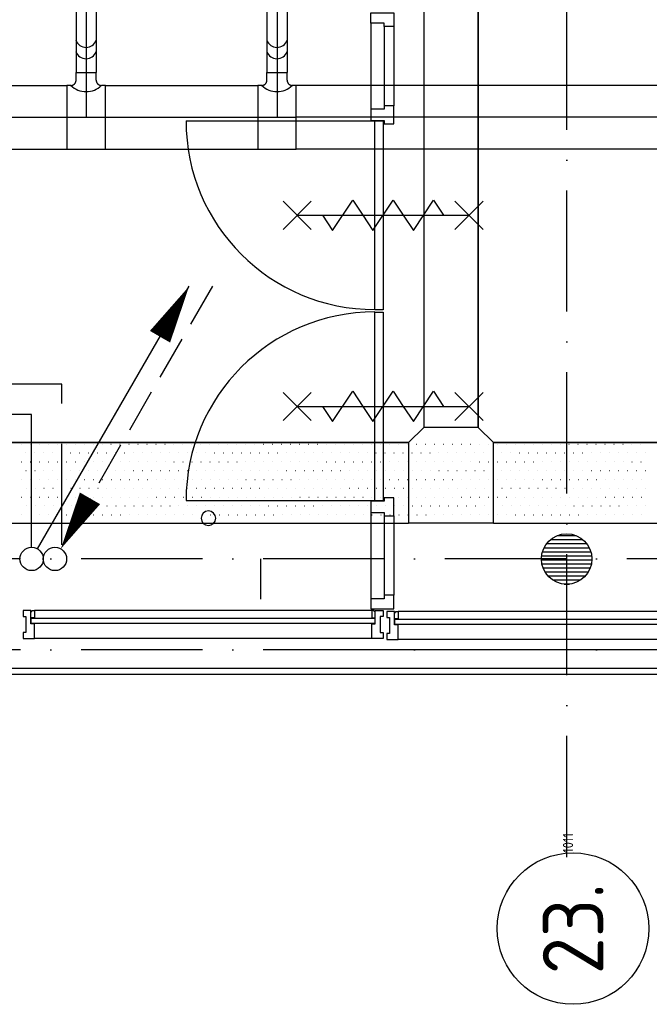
# Model space of a CAD drawing. Extents: x 25315 to 170951, y 867852 to 951952.
# Tile 93 of 119: x 113516 to 116632, y 911072 to 915947. Entities that reach past the tile are written whole.
import ezdxf
from ezdxf.enums import TextEntityAlignment as Align

# ---------------------------------------------------------------- set-up
doc = ezdxf.new("R2010")
doc.units = 0
doc.header["$LTSCALE"] = 100
for name, pattern in [('2322107', [2000, 1000, 1000]), ('2322108', [7, 5, -2]), ('CENTER2', [11.25, 7.5, -1.25, 1.25, -1.25]), ('CENTER4', [5, 3.125, -0.625, 0.625, -0.625]), ('DASHDOT', [9, 6, -1.5, 0, -1.5]), ('LURETOUR', [6, 4, -2])]:
    doc.linetypes.add(name, pattern=pattern)
doc.layers.get('0').update_dxf_attribs({"linetype": 'CONTINUOUS'})
for name, color, linetype in [('AL$7----_STRAMIEN', 1, 'DASHDOT'), ('ALN-----_BLOCKNAAM', 2, 'CONTINUOUS'), ('BOUW', 8, 'CONTINUOUS'), ('KABELGOOT', 8, 'CONTINUOUS'), ('WL531---', 4, 'CONTINUOUS'), ('WL561---_AANVOER', 4, 'CONTINUOUS'), ('WL561---_RETOUR', 4, 'CONTINUOUS'), ('WL570---', 3, 'CONTINUOUS'), ('WL570---_HARTLIJN', 7, 'CONTINUOUS'), ('WL570---_RETOUR', 3, 'CONTINUOUS')]:
    doc.layers.add(name, color=color, linetype=linetype)
doc.styles.get("Standard").update_dxf_attribs({"font": 'ISOCP'})

# ---------------------------------------------------------------- blocks, each defined once
blk = doc.blocks.new('1011')
at = {"layer": 'AL$7----_STRAMIEN', "color": 7, "linetype": 'CONTINUOUS'}
blk.add_circle((-750, 0), 750, dxfattribs=at)
at = {"layer": 'ALN-----_BLOCKNAAM', "linetype": 'CONTINUOUS'}
blk.add_text('1011', height=100, dxfattribs=at).set_placement((0, 0))
blk = doc.blocks.new('BU11467H01')
at = {"linetype": 'CONTINUOUS'}
blk.add_lwpolyline([(0, 114), (67, 114), (67, 67), (50, 67), (50, 0), (0, 0)], close=True, dxfattribs=at)
blk = doc.blocks.new('LDV1107')
at = {"color": 0, "linetype": 'CONTINUOUS'}
blk.add_line((0.25, 0.433), (6.75, 11.691), dxfattribs=at)
blk.add_lwpolyline([(6.75, 11.691, 0, 1, 0), (5.5, 9.526, 1, 1, 0)], format="xyseb", dxfattribs=at)
blk.add_circle((0, 0), 0.5, dxfattribs=at)
blk = doc.blocks.new('LDV3108')
at = {"color": 0, "linetype": 'CONTINUOUS'}
for p, q in [((6.75, 11.691), (5.813, 10.068)), ((5.438, 9.418), (4.5, 7.794)), ((4.125, 7.145), (3.188, 5.521)), ((2.813, 4.871), (1.875, 3.248)), ((1.5, 2.598), (0.563, 0.974))]:
    blk.add_line(p, q, dxfattribs=at)
blk.add_lwpolyline([(0.25, 0.433, 0, 1, 0), (1.5, 2.598, 1, 1, 0)], format="xyseb", dxfattribs=at)
blk.add_circle((0, 0), 0.5, dxfattribs=at)
blk = doc.blocks.new('LU-1D-K-13B')
at = {"color": 0, "linetype": 'CONTINUOUS'}
for p, q in [((-0.5, 157.5), (0.5, 157.5)), ((-0.5, -157.5), (0.5, -157.5))]:
    blk.add_line(p, q, dxfattribs=at)
at = {"layer": 'WL570---_HARTLIJN', "linetype": 'CENTER2'}
blk.add_line((-0.5, 0), (0.5, 0), dxfattribs=at)
blk = doc.blocks.new('LU-1D-K-64')
at = {"color": 0, "linetype": 'CONTINUOUS'}
for p, q in [((-0.5, 50), (0.5, 50)), ((-0.5, -50), (0.5, -50))]:
    blk.add_line(p, q, dxfattribs=at)
at = {"layer": 'WL570---_HARTLIJN', "linetype": 'CENTER2'}
blk.add_line((-0.5, 0), (0.5, 0), dxfattribs=at)
blk = doc.blocks.new('LU-1D-T-5A-13B645ABEDD')
at = {"color": 0, "linetype": 'CONTINUOUS'}
for p, q in [((-50, 182.7), (-50, 221.6)), ((-50, 221.6), (50, 221.6)), ((50, 182.7), (50, 221.6)), ((-75.2, 157.5), (-95.3, 157.5)), ((-95.3, 157.5), (-95.3, -157.5)), ((95.3, 157.5), (75.2, 157.5)), ((95.3, -157.5), (95.3, 157.5)), ((-95.3, -157.5), (95.3, -157.5))]:
    blk.add_line(p, q, dxfattribs=at)
at = {"color": 0, "linetype": 'CONTINUOUS', "flags": 128}
for points in [[(-75.2, 157.5, 0.02182), (-72.4, 157.6, 0.037214), (-70.8, 157.9, 0.006436), (-67.5, 158.7, 0.02182), (-66.6, 159, 0.02182), (-64.6, 159.9, 0.02182), (-62.6, 160.9, 0.02182), (-60.7, 162.1, 0.02182), (-59, 163.4, 0.02182), (-57.4, 164.9, 0.02182), (-55.9, 166.5, 0.02182), (-54.6, 168.2, 0.02182), (-53.4, 170.1, 0.02182), (-52.4, 172.1, 0.02182), (-51.5, 174.1, 0.02182), (-51.2, 175, 0.006436), (-50.4, 178.3, 0.037214), (-50.1, 179.9, 0.02182), (-50, 182.7)], [(50, 182.7, 0.02182), (50.1, 179.9, 0.037214), (50.4, 178.3, 0.006436), (51.2, 175, 0.02182), (51.5, 174.1, 0.02182), (52.4, 172.1, 0.02182), (53.4, 170.1, 0.02182), (54.6, 168.2, 0.02182), (55.9, 166.5, 0.02182), (57.4, 164.9, 0.02182), (59, 163.4, 0.02182), (60.7, 162.1, 0.02182), (62.6, 160.9, 0.02182), (64.6, 159.9, 0.02182), (66.6, 159, 0.02182), (67.5, 158.7, 0.006436), (70.8, 157.9, 0.037214), (72.4, 157.6, 0.02182), (75.2, 157.5)]]:
    blk.add_lwpolyline(points, format="xyb", dxfattribs=at)
at = {"color": 0, "linetype": 'CONTINUOUS'}
blk.add_arc((0, 232.7), 106.3, 225, 315, dxfattribs=at)
at = {"layer": 'WL570---_HARTLIJN', "linetype": 'CENTER4'}
for p, q in [((0, 221.6), (0, 0)), ((-95.3, 0), (95.3, 0))]:
    blk.add_line(p, q, dxfattribs=at)

msp = doc.modelspace()

# ---------------------------------------------------------------- linework, layer by layer
at = {"layer": 'AL$7----_STRAMIEN', "color": 1}
for p, q in [((116223.6, 911801.7), (116223.6, 949017.7)), ((144123.6, 913277.5), (54710.3, 913277.5)), ((144123.6, 912827.5), (54329.2, 912827.5))]:
    msp.add_line(p, q, dxfattribs=at)
at = {"layer": 'BOUW'}
for p, q in [((114339.4, 915446.2), (115273.4, 915446.2)), ((115273.4, 913565.2), (115273.4, 914499.7)), ((115273.4, 914499.7), (115314.4, 914499.7)), ((115314.4, 914499.7), (115314.4, 913565.2)), ((115320.4, 913580.2), (115320.4, 913563.2)), ((115367.4, 913580.2), (115320.4, 913580.2)), ((115367.4, 913490.2), (115367.4, 913580.2)), ((114339.4, 913566.2), (115273.4, 913566.2)), ((115253.4, 913563.2), (115253.4, 913507.2)), ((115320.4, 913563.2), (115253.4, 913563.2)), ((115314.4, 913565.2), (115273.4, 913565.2)), ((115253.4, 913507.2), (115253.4, 913080.7)), ((115253.4, 913507.2), (115320.4, 913507.2)), ((115320.4, 913507.2), (115320.4, 913490.2)), ((115320.4, 913490.2), (115320.4, 913097.7)), ((115320.4, 913490.2), (115367.4, 913490.2)), ((115367.4, 913490.2), (115367.4, 913097.7)), ((116176.3, 913393.3), (116270.9, 913393.3)), ((116124.1, 913353.3), (116323.1, 913353.3)), ((116143.2, 913373.3), (116304, 913373.3)), ((116099.6, 913293.3), (116347.6, 913293.3)), ((116103.8, 913313.3), (116343.4, 913313.3)), ((116111.7, 913333.3), (116335.5, 913333.3)), ((114709.8, 913078.7), (114709.8, 913278.7)), ((116098.7, 913273.3), (116348.5, 913273.3)), ((116101, 913253.3), (116346.2, 913253.3)), ((116106.7, 913233.3), (116340.5, 913233.3)), ((116116.4, 913213.3), (116330.8, 913213.3)), ((116131.3, 913193.3), (116315.9, 913193.3)), ((116154.7, 913173.3), (116292.5, 913173.3)), ((116210.3, 913153.3), (116236.9, 913153.3)), ((113532.6, 913022.7), (113532.6, 913016.7)), ((113571.6, 913022.7), (113532.6, 913022.7)), ((113532.6, 913016.7), (113532.6, 913002.7)), ((113532.6, 913002.7), (113532.6, 912992.7)), ((113532.6, 913002.7), (113532.6, 913002.7)), ((113532.6, 912992.7), (113546.6, 912992.7)), ((113546.6, 912992.7), (113546.6, 912912.7)), ((113571.6, 912955.7), (113571.6, 913022.7)), ((113571.6, 913017.7), (113576.6, 913017.7)), ((113571.6, 912985.7), (113571.6, 913017.7)), ((113576.6, 913022.7), (113588.6, 913022.7)), ((113576.6, 913017.7), (113576.6, 913022.7)), ((115258.6, 913022.7), (113588.6, 913022.7)), ((113588.6, 913022.7), (113588.6, 912985.7)), ((115258.6, 913022.7), (115258.6, 912985.7)), ((115270.6, 913022.7), (115258.6, 913022.7)), ((115270.6, 913017.7), (115270.6, 913022.7)), ((115275.6, 913017.7), (115270.6, 913017.7)), ((115275.6, 912955.7), (115275.6, 913022.7)), ((115275.6, 913022.7), (115314.6, 913022.7)), ((115275.6, 912985.7), (115275.6, 913017.7)), ((115300.6, 912992.7), (115300.6, 912912.7)), ((115314.6, 912992.7), (115300.6, 912992.7)), ((115314.6, 913022.7), (115314.6, 913016.7)), ((115314.6, 913016.7), (115314.6, 913002.7)), ((115314.6, 913002.7), (115314.6, 912992.7)), ((115314.6, 913002.7), (115314.6, 913002.7)), ((115332.6, 913017.7), (115332.6, 913011.7)), ((115371.6, 913017.7), (115332.6, 913017.7)), ((115332.6, 913011.7), (115332.6, 912997.7)), ((115332.6, 912997.7), (115332.6, 912987.7)), ((115332.6, 912997.7), (115332.6, 912997.7)), ((115371.6, 912950.7), (115371.6, 913017.7)), ((115371.6, 913012.7), (115376.6, 913012.7)), ((115371.6, 912980.7), (115371.6, 913012.7)), ((115376.6, 913017.7), (115388.6, 913017.7)), ((115376.6, 913012.7), (115376.6, 913017.7)), ((117058.6, 913017.7), (115388.6, 913017.7)), ((115388.6, 913017.7), (115388.6, 912980.7)), ((113588.6, 912985.7), (113571.6, 912985.7)), ((113588.6, 912955.7), (113571.6, 912955.7)), ((113573.6, 912983.7), (115273.6, 912983.7)), ((113573.6, 912957.7), (113573.6, 912983.7)), ((115273.6, 912957.7), (113573.6, 912957.7)), ((113588.6, 912902.7), (113588.6, 912955.7)), ((115258.6, 912985.7), (115275.6, 912985.7)), ((115258.6, 912955.7), (115275.6, 912955.7)), ((115258.6, 912902.7), (115258.6, 912955.7)), ((115273.6, 912983.7), (115273.6, 912957.7)), ((115332.6, 912987.7), (115346.6, 912987.7)), ((115346.6, 912987.7), (115346.6, 912907.7)), ((115388.6, 912980.7), (115371.6, 912980.7)), ((115388.6, 912950.7), (115371.6, 912950.7)), ((115373.6, 912978.7), (117073.6, 912978.7)), ((115373.6, 912952.7), (115373.6, 912978.7)), ((117073.6, 912952.7), (115373.6, 912952.7)), ((115388.6, 912897.7), (115388.6, 912950.7)), ((113532.6, 912912.7), (113532.6, 912903.7)), ((113546.6, 912912.7), (113532.6, 912912.7)), ((113532.6, 912903.7), (113532.6, 912889.7)), ((113532.6, 912903.7), (113532.6, 912903.7)), ((113588.6, 912894.7), (113588.6, 912902.7)), ((115258.6, 912894.7), (115258.6, 912902.7)), ((115300.6, 912912.7), (115314.6, 912912.7)), ((115314.6, 912912.7), (115314.6, 912903.2)), ((115314.6, 912903.2), (115314.6, 912889.7)), ((115314.6, 912903.2), (115314.6, 912903.2)), ((115332.6, 912907.7), (115332.6, 912898.7)), ((115346.6, 912907.7), (115332.6, 912907.7)), ((115332.6, 912898.7), (115332.6, 912884.7)), ((115332.6, 912898.7), (115332.6, 912898.7)), ((115388.6, 912889.7), (115388.6, 912897.7)), ((113532.6, 912889.7), (113532.6, 912883.7)), ((113532.6, 912883.7), (113551.5, 912883.7)), ((113551.5, 912883.7), (113588.6, 912883.7)), ((113588.6, 912890.7), (113588.6, 912894.7)), ((113588.6, 912883.7), (113588.6, 912890.7)), ((115258.6, 912883.7), (113588.6, 912883.7)), ((115258.6, 912890.7), (115258.6, 912894.7)), ((115258.6, 912883.7), (115258.6, 912890.7)), ((115295.7, 912883.7), (115258.6, 912883.7)), ((115314.6, 912883.7), (115295.7, 912883.7)), ((115314.6, 912889.7), (115314.6, 912883.7)), ((115332.6, 912884.7), (115332.6, 912878.7)), ((115332.6, 912878.7), (115351.5, 912878.7)), ((115351.5, 912878.7), (115388.6, 912878.7)), ((115388.6, 912885.7), (115388.6, 912889.7)), ((115388.6, 912878.7), (115388.6, 912885.7)), ((117058.6, 912878.7), (115388.6, 912878.7)), ((117159.8, 912827.5), (115282.8, 912827.5)), ((99483.6, 912737.5), (117703.6, 912737.5))]:
    msp.add_line(p, q, dxfattribs=at)
for points in [[(115253.4, 915930.7), (115253.4, 915504.2)], [(115320.4, 915913.7), (115320.4, 915521.2)], [(115367.4, 915913.7), (115367.4, 915521.2)], [(114819.4, 915048.9), (114959.4, 914908.9)], [(114819.4, 914908.9), (114959.4, 915048.9)], [(115014.4, 914978.9), (115064.4, 914903.9), (115164.4, 915053.9), (115214.4, 914978.9)], [(115214.4, 914978.9), (115264.4, 914903.9), (115364.4, 915053.9), (115414.4, 914978.9)], [(115414.4, 914978.9), (115464.4, 914903.9), (115564.4, 915053.9), (115614.4, 914978.9)], [(115669.4, 915048.9), (115809.4, 914908.9)], [(115669.4, 914908.9), (115809.4, 915048.9)], [(114889.4, 914978.9), (115739.4, 914978.9)], [(114819.4, 914102.4), (114959.4, 913962.4)], [(114819.4, 913962.4), (114959.4, 914102.4)], [(115014.4, 914032.4), (115064.4, 913957.4), (115164.4, 914107.4), (115214.4, 914032.4)], [(115214.4, 914032.4), (115264.4, 913957.4), (115364.4, 914107.4), (115414.4, 914032.4)], [(115414.4, 914032.4), (115464.4, 913957.4), (115564.4, 914107.4), (115614.4, 914032.4)], [(115669.4, 914102.4), (115809.4, 913962.4)], [(115669.4, 913962.4), (115809.4, 914102.4)], [(114889.4, 914032.4), (115739.4, 914032.4)], [(99483.6, 912878.7), (99483.6, 912707.7), (117954.1, 912707.7)]]:
    msp.add_lwpolyline(points, dxfattribs=at)
for points in [[(115367.4, 915431.2), (115367.4, 915521.2), (115320.4, 915521.2), (115320.4, 915504.2), (115253.4, 915504.2), (115253.4, 915448.2), (115320.4, 915448.2), (115320.4, 915431.2)], [(115273.4, 915446.2), (115314.4, 915446.2), (115314.4, 914511.7), (115273.4, 914511.7)], [(115367.4, 913030.7), (115367.4, 913097.7), (115320.4, 913097.7), (115320.4, 913080.7), (115253.4, 913080.7), (115253.4, 913030.7)]]:
    msp.add_lwpolyline(points, close=True, dxfattribs=at)
msp.add_circle((116223.6, 913277.5), 125, dxfattribs=at)
for centre, radius, start, end in [((115273.4, 915446.2), 934, 180, 270), ((115273.4, 913566.2), 934, 90, 180), ((114450.3, 913479), 36, 0, 180), ((114450.3, 913479), 36, 180, 0)]:
    msp.add_arc(centre, radius, start, end, dxfattribs=at)
at = {"layer": 'KABELGOOT', "color": 8}
for p, q in [((115515.6, 924426.2, 3650), (115515.6, 913929.1, 3650)), ((115515.6, 924426.2, 3710), (115515.6, 913929.1, 3710)), ((115785.6, 913929.1, 3710), (115785.6, 924426.2, 3710)), ((115785.6, 924426.2, 3650), (115785.6, 913929.1, 3650)), ((115785.6, 913929.1, 3650), (115515.6, 913929.1, 3650)), ((115440.6, 913854.1, 3710), (100077.7, 913854.1, 3710)), ((100077.7, 913854.1, 3650), (115440.6, 913854.1, 3650)), ((115440.6, 913854.1, 3650), (115440.6, 913454.1, 3650)), ((121360.7, 913854.1, 3710), (115860.6, 913854.1, 3710)), ((115860.6, 913854.1, 3650), (121360.7, 913854.1, 3650)), ((115860.6, 913454.1, 3650), (115860.6, 913854.1, 3650)), ((99727.7, 913454.1, 3710), (115440.6, 913454.1, 3710)), ((100077.7, 913454.1, 3650), (115440.6, 913454.1, 3650)), ((115860.6, 913454.1, 3650), (121360.7, 913454.1, 3650)), ((115860.6, 913454.1, 3710), (121360.7, 913454.1, 3710))]:
    msp.add_line(p, q, dxfattribs=at)
at = {"layer": 'KABELGOOT', "color": 8, "elevation": 3650}
for points in [[(115440.6, 913854.1), (115440.6, 913854.1), (115515.6, 913929.1), (115515.6, 913929.1)], [(115785.6, 913929.1), (115785.6, 913929.1), (115860.6, 913854.1), (115860.6, 913854.1)], [(115860.6, 913454.1), (115650.6, 913454.1), (115650.6, 913454.1), (115440.6, 913454.1)]]:
    msp.add_lwpolyline(points, dxfattribs=at)
at = {"layer": 'WL531---', "color": 8}
for p, q in [((113523.4, 913846.5), (113524.1, 913846.5)), ((113567.8, 913846.5), (113568.5, 913846.5)), ((113612.3, 913846.5), (113613, 913846.5)), ((113656.7, 913846.5), (113657.4, 913846.5)), ((113701.2, 913846.5), (113701.9, 913846.5)), ((113745.6, 913846.5), (113746.3, 913846.5)), ((113790.1, 913846.5), (113790.8, 913846.5)), ((113834.5, 913846.5), (113835.2, 913846.5)), ((113879, 913846.5), (113879.7, 913846.5)), ((113923.4, 913846.5), (113924.1, 913846.5)), ((113967.9, 913846.5), (113968.6, 913846.5)), ((114012.3, 913846.5), (114013, 913846.5)), ((114056.8, 913846.5), (114057.5, 913846.5)), ((114101.2, 913846.5), (114101.9, 913846.5)), ((114145.7, 913846.5), (114146.4, 913846.5)), ((114190.1, 913846.5), (114190.8, 913846.5)), ((114234.6, 913846.5), (114235.3, 913846.5)), ((114279, 913846.5), (114279.7, 913846.5)), ((114323.5, 913846.5), (114324.2, 913846.5)), ((114367.9, 913846.5), (114368.6, 913846.5)), ((114412.4, 913846.5), (114413.1, 913846.5)), ((114456.8, 913846.5), (114457.5, 913846.5)), ((114501.3, 913846.5), (114502, 913846.5)), ((114545.7, 913846.5), (114546.4, 913846.5)), ((114590.2, 913846.5), (114590.9, 913846.5)), ((114634.6, 913846.5), (114635.3, 913846.5)), ((114679.1, 913846.5), (114679.8, 913846.5)), ((114723.5, 913846.5), (114724.2, 913846.5)), ((114768, 913846.5), (114768.7, 913846.5)), ((114812.4, 913846.5), (114813.1, 913846.5)), ((114856.9, 913846.5), (114857.6, 913846.5)), ((114901.3, 913846.5), (114902, 913846.5)), ((114945.8, 913846.5), (114946.5, 913846.5)), ((114990.2, 913846.5), (114990.9, 913846.5)), ((115034.7, 913846.5), (115035.4, 913846.5)), ((115079.1, 913846.5), (115079.8, 913846.5)), ((115123.6, 913846.5), (115124.3, 913846.5)), ((115168, 913846.5), (115168.7, 913846.5)), ((115212.5, 913846.5), (115213.2, 913846.5)), ((115256.9, 913846.5), (115257.6, 913846.5)), ((115301.4, 913846.5), (115302.1, 913846.5)), ((115345.8, 913846.5), (115346.5, 913846.5)), ((115390.3, 913846.5), (115391, 913846.5)), ((115434.7, 913846.5), (115435.4, 913846.5)), ((115479.2, 913846.5), (115479.9, 913846.5)), ((115523.6, 913846.5), (115524.3, 913846.5)), ((115568.1, 913846.5), (115568.8, 913846.5)), ((115612.5, 913846.5), (115613.2, 913846.5)), ((115657, 913846.5), (115657.7, 913846.5)), ((115701.4, 913846.5), (115702.1, 913846.5)), ((115745.9, 913846.5), (115746.6, 913846.5)), ((115790.3, 913846.5), (115791, 913846.5)), ((115834.8, 913846.5), (115835.5, 913846.5)), ((115879.2, 913846.5), (115879.9, 913846.5)), ((115923.7, 913846.5), (115924.4, 913846.5)), ((115968.1, 913846.5), (115968.8, 913846.5)), ((116012.6, 913846.5), (116013.3, 913846.5)), ((116057, 913846.5), (116057.7, 913846.5)), ((116101.5, 913846.5), (116102.2, 913846.5)), ((116145.9, 913846.5), (116146.6, 913846.5)), ((116190.4, 913846.5), (116191.1, 913846.5)), ((116234.8, 913846.5), (116235.5, 913846.5)), ((116279.3, 913846.5), (116280, 913846.5)), ((116323.7, 913846.5), (116324.4, 913846.5)), ((116368.2, 913846.5), (116368.9, 913846.5)), ((116412.6, 913846.5), (116413.3, 913846.5)), ((116457.1, 913846.5), (116457.8, 913846.5)), ((116501.5, 913846.5), (116502.2, 913846.5)), ((116546, 913846.5), (116546.7, 913846.5)), ((116590.4, 913846.5), (116591.1, 913846.5)), ((113546, 913802.8), (113546.7, 913802.8)), ((113590.4, 913802.8), (113591.1, 913802.8)), ((113634.9, 913802.8), (113635.6, 913802.8)), ((113679.3, 913802.8), (113680, 913802.8)), ((113723.8, 913802.8), (113724.5, 913802.8)), ((113768.2, 913802.8), (113768.9, 913802.8)), ((113812.7, 913802.8), (113813.4, 913802.8)), ((113857.1, 913802.8), (113857.8, 913802.8)), ((113901.6, 913802.8), (113902.3, 913802.8)), ((113946, 913802.8), (113946.7, 913802.8)), ((113990.5, 913802.8), (113991.2, 913802.8)), ((114034.9, 913802.8), (114035.6, 913802.8)), ((114079.4, 913802.8), (114080.1, 913802.8)), ((114123.8, 913802.8), (114124.5, 913802.8)), ((114168.3, 913802.8), (114169, 913802.8)), ((114212.7, 913802.8), (114213.4, 913802.8)), ((114257.2, 913802.8), (114257.9, 913802.8)), ((114301.6, 913802.8), (114302.3, 913802.8)), ((114346.1, 913802.8), (114346.8, 913802.8)), ((114390.5, 913802.8), (114391.2, 913802.8)), ((114435, 913802.8), (114435.7, 913802.8)), ((114479.4, 913802.8), (114480.1, 913802.8)), ((114523.9, 913802.8), (114524.6, 913802.8)), ((114568.3, 913802.8), (114569, 913802.8)), ((114612.8, 913802.8), (114613.5, 913802.8)), ((114657.2, 913802.8), (114657.9, 913802.8)), ((114701.7, 913802.8), (114702.4, 913802.8)), ((114746.1, 913802.8), (114746.8, 913802.8)), ((114790.6, 913802.8), (114791.3, 913802.8)), ((114835, 913802.8), (114835.7, 913802.8)), ((114879.5, 913802.8), (114880.2, 913802.8)), ((114923.9, 913802.8), (114924.6, 913802.8)), ((114968.4, 913802.8), (114969.1, 913802.8)), ((115012.8, 913802.8), (115013.5, 913802.8)), ((115057.3, 913802.8), (115058, 913802.8)), ((115101.7, 913802.8), (115102.4, 913802.8)), ((115146.2, 913802.8), (115146.9, 913802.8)), ((115190.6, 913802.8), (115191.3, 913802.8)), ((115235.1, 913802.8), (115235.8, 913802.8)), ((115279.5, 913802.8), (115280.2, 913802.8)), ((115324, 913802.8), (115324.7, 913802.8)), ((115368.4, 913802.8), (115369.1, 913802.8)), ((115412.9, 913802.8), (115413.6, 913802.8)), ((115457.3, 913802.8), (115458, 913802.8)), ((115501.8, 913802.8), (115502.5, 913802.8)), ((115546.2, 913802.8), (115546.9, 913802.8)), ((115590.7, 913802.8), (115591.4, 913802.8)), ((115635.1, 913802.8), (115635.8, 913802.8)), ((115679.6, 913802.8), (115680.3, 913802.8)), ((115724, 913802.8), (115724.7, 913802.8)), ((115768.5, 913802.8), (115769.2, 913802.8)), ((115812.9, 913802.8), (115813.6, 913802.8)), ((115857.4, 913802.8), (115858.1, 913802.8)), ((115901.8, 913802.8), (115902.5, 913802.8)), ((115946.3, 913802.8), (115947, 913802.8)), ((115990.7, 913802.8), (115991.4, 913802.8)), ((116035.2, 913802.8), (116035.9, 913802.8)), ((116079.6, 913802.8), (116080.3, 913802.8)), ((116124.1, 913802.8), (116124.8, 913802.8)), ((116168.5, 913802.8), (116169.2, 913802.8)), ((116213, 913802.8), (116213.7, 913802.8)), ((116257.4, 913802.8), (116258.1, 913802.8)), ((116301.9, 913802.8), (116302.6, 913802.8)), ((116346.3, 913802.8), (116347, 913802.8)), ((116390.8, 913802.8), (116391.5, 913802.8)), ((116435.2, 913802.8), (116435.9, 913802.8)), ((116479.7, 913802.8), (116480.4, 913802.8)), ((116524.1, 913802.8), (116524.8, 913802.8)), ((116568.6, 913802.8), (116569.3, 913802.8)), ((116613, 913802.8), (116613.7, 913802.8)), ((113524.1, 913759), (113524.8, 913759)), ((113568.5, 913759), (113569.2, 913759)), ((113613, 913759), (113613.7, 913759)), ((113657.4, 913759), (113658.1, 913759)), ((113701.9, 913759), (113702.6, 913759)), ((113746.3, 913759), (113747, 913759)), ((113790.8, 913759), (113791.5, 913759)), ((113835.2, 913759), (113835.9, 913759)), ((113879.7, 913759), (113880.4, 913759)), ((113924.1, 913759), (113924.8, 913759)), ((113968.6, 913759), (113969.3, 913759)), ((114013, 913759), (114013.7, 913759)), ((114057.5, 913759), (114058.2, 913759)), ((114101.9, 913759), (114102.6, 913759)), ((114146.4, 913759), (114147.1, 913759)), ((114190.8, 913759), (114191.5, 913759)), ((114235.3, 913759), (114236, 913759)), ((114279.7, 913759), (114280.4, 913759)), ((114324.2, 913759), (114324.9, 913759)), ((114368.6, 913759), (114369.3, 913759)), ((114413.1, 913759), (114413.8, 913759)), ((114457.5, 913759), (114458.2, 913759)), ((114502, 913759), (114502.7, 913759)), ((114546.4, 913759), (114547.1, 913759)), ((114590.9, 913759), (114591.6, 913759)), ((114635.3, 913759), (114636, 913759)), ((114679.8, 913759), (114680.5, 913759)), ((114724.2, 913759), (114724.9, 913759)), ((114768.7, 913759), (114769.4, 913759)), ((114813.1, 913759), (114813.8, 913759)), ((114857.6, 913759), (114858.3, 913759)), ((114902, 913759), (114902.7, 913759)), ((114946.5, 913759), (114947.2, 913759)), ((114990.9, 913759), (114991.6, 913759)), ((115035.4, 913759), (115036.1, 913759)), ((115079.8, 913759), (115080.5, 913759)), ((115124.3, 913759), (115125, 913759)), ((115168.7, 913759), (115169.4, 913759)), ((115213.2, 913759), (115213.9, 913759)), ((115257.6, 913759), (115258.3, 913759)), ((115302.1, 913759), (115302.8, 913759)), ((115346.5, 913759), (115347.2, 913759)), ((115391, 913759), (115391.7, 913759)), ((115435.4, 913759), (115436.1, 913759)), ((115479.9, 913759), (115480.6, 913759)), ((115524.3, 913759), (115525, 913759)), ((115568.8, 913759), (115569.5, 913759)), ((115613.2, 913759), (115613.9, 913759)), ((115657.7, 913759), (115658.4, 913759)), ((115702.1, 913759), (115702.8, 913759)), ((115746.6, 913759), (115747.3, 913759)), ((115791, 913759), (115791.7, 913759)), ((115835.5, 913759), (115836.2, 913759)), ((115879.9, 913759), (115880.6, 913759)), ((115924.4, 913759), (115925.1, 913759)), ((115968.8, 913759), (115969.5, 913759)), ((116013.3, 913759), (116014, 913759)), ((116057.7, 913759), (116058.4, 913759)), ((116102.2, 913759), (116102.9, 913759)), ((116146.6, 913759), (116147.3, 913759)), ((116191.1, 913759), (116191.8, 913759)), ((116235.5, 913759), (116236.2, 913759)), ((116280, 913759), (116280.7, 913759)), ((116324.4, 913759), (116325.1, 913759)), ((116368.9, 913759), (116369.6, 913759)), ((116413.3, 913759), (116414, 913759)), ((116457.8, 913759), (116458.5, 913759)), ((116502.2, 913759), (116502.9, 913759)), ((116546.7, 913759), (116547.4, 913759)), ((116591.1, 913759), (116591.8, 913759)), ((113546.7, 913715.3), (113547.4, 913715.3)), ((113591.1, 913715.3), (113591.8, 913715.3)), ((113635.6, 913715.3), (113636.3, 913715.3)), ((113680, 913715.3), (113680.7, 913715.3)), ((113724.5, 913715.3), (113725.2, 913715.3)), ((113768.9, 913715.3), (113769.6, 913715.3)), ((113813.4, 913715.3), (113814.1, 913715.3)), ((113857.8, 913715.3), (113858.5, 913715.3)), ((113902.3, 913715.3), (113903, 913715.3)), ((113946.7, 913715.3), (113947.4, 913715.3)), ((113991.2, 913715.3), (113991.9, 913715.3)), ((114035.6, 913715.3), (114036.3, 913715.3)), ((114080.1, 913715.3), (114080.8, 913715.3)), ((114124.5, 913715.3), (114125.2, 913715.3)), ((114169, 913715.3), (114169.7, 913715.3)), ((114213.4, 913715.3), (114214.1, 913715.3)), ((114257.9, 913715.3), (114258.6, 913715.3)), ((114302.3, 913715.3), (114303, 913715.3)), ((114346.8, 913715.3), (114347.5, 913715.3)), ((114391.2, 913715.3), (114391.9, 913715.3)), ((114435.7, 913715.3), (114436.4, 913715.3)), ((114480.1, 913715.3), (114480.8, 913715.3)), ((114524.6, 913715.3), (114525.3, 913715.3)), ((114569, 913715.3), (114569.7, 913715.3)), ((114613.5, 913715.3), (114614.2, 913715.3)), ((114657.9, 913715.3), (114658.6, 913715.3)), ((114702.4, 913715.3), (114703.1, 913715.3)), ((114746.8, 913715.3), (114747.5, 913715.3)), ((114791.3, 913715.3), (114792, 913715.3)), ((114835.7, 913715.3), (114836.4, 913715.3)), ((114880.2, 913715.3), (114880.9, 913715.3)), ((114924.6, 913715.3), (114925.3, 913715.3)), ((114969.1, 913715.3), (114969.8, 913715.3)), ((115013.5, 913715.3), (115014.2, 913715.3)), ((115058, 913715.3), (115058.7, 913715.3)), ((115102.4, 913715.3), (115103.1, 913715.3)), ((115146.9, 913715.3), (115147.6, 913715.3)), ((115191.3, 913715.3), (115192, 913715.3)), ((115235.8, 913715.3), (115236.5, 913715.3)), ((115280.2, 913715.3), (115280.9, 913715.3)), ((115324.7, 913715.3), (115325.4, 913715.3)), ((115369.1, 913715.3), (115369.8, 913715.3)), ((115413.6, 913715.3), (115414.3, 913715.3)), ((115458, 913715.3), (115458.7, 913715.3)), ((115502.5, 913715.3), (115503.2, 913715.3)), ((115546.9, 913715.3), (115547.6, 913715.3)), ((115591.4, 913715.3), (115592.1, 913715.3)), ((115635.8, 913715.3), (115636.5, 913715.3)), ((115680.3, 913715.3), (115681, 913715.3)), ((115724.7, 913715.3), (115725.4, 913715.3)), ((115769.2, 913715.3), (115769.9, 913715.3)), ((115813.6, 913715.3), (115814.3, 913715.3)), ((115858.1, 913715.3), (115858.8, 913715.3)), ((115902.5, 913715.3), (115903.2, 913715.3)), ((115947, 913715.3), (115947.7, 913715.3)), ((115991.4, 913715.3), (115992.1, 913715.3)), ((116035.9, 913715.3), (116036.6, 913715.3)), ((116080.3, 913715.3), (116081, 913715.3)), ((116124.8, 913715.3), (116125.5, 913715.3)), ((116169.2, 913715.3), (116169.9, 913715.3)), ((116213.7, 913715.3), (116214.4, 913715.3)), ((116258.1, 913715.3), (116258.8, 913715.3)), ((116302.6, 913715.3), (116303.3, 913715.3)), ((116347, 913715.3), (116347.7, 913715.3)), ((116391.5, 913715.3), (116392.2, 913715.3)), ((116435.9, 913715.3), (116436.6, 913715.3)), ((116480.4, 913715.3), (116481.1, 913715.3)), ((116524.8, 913715.3), (116525.5, 913715.3)), ((116569.3, 913715.3), (116570, 913715.3)), ((116613.7, 913715.3), (116614.4, 913715.3)), ((113524.8, 913671.5), (113525.5, 913671.5)), ((113547.4, 913627.8), (113548.1, 913627.8)), ((113569.2, 913671.5), (113569.9, 913671.5)), ((113591.8, 913627.8), (113592.5, 913627.8)), ((113613.7, 913671.5), (113614.4, 913671.5)), ((113636.3, 913627.8), (113637, 913627.8)), ((113658.1, 913671.5), (113658.8, 913671.5)), ((113680.7, 913627.8), (113681.4, 913627.8)), ((113702.6, 913671.5), (113703.3, 913671.5)), ((113725.2, 913627.8), (113725.9, 913627.8)), ((113747, 913671.5), (113747.7, 913671.5)), ((113769.6, 913627.8), (113770.3, 913627.8)), ((113791.5, 913671.5), (113792.2, 913671.5)), ((113814.1, 913627.8), (113814.8, 913627.8)), ((113835.9, 913671.5), (113836.6, 913671.5)), ((113858.5, 913627.8), (113859.2, 913627.8)), ((113880.4, 913671.5), (113881.1, 913671.5)), ((113903, 913627.8), (113903.7, 913627.8)), ((113924.8, 913671.5), (113925.5, 913671.5)), ((113947.4, 913627.8), (113948.1, 913627.8)), ((113969.3, 913671.5), (113970, 913671.5)), ((113991.9, 913627.8), (113992.6, 913627.8)), ((114013.7, 913671.5), (114014.4, 913671.5)), ((114036.3, 913627.8), (114037, 913627.8)), ((114058.2, 913671.5), (114058.9, 913671.5)), ((114080.8, 913627.8), (114081.5, 913627.8)), ((114102.6, 913671.5), (114103.3, 913671.5)), ((114125.2, 913627.8), (114125.9, 913627.8)), ((114147.1, 913671.5), (114147.8, 913671.5)), ((114169.7, 913627.8), (114170.4, 913627.8)), ((114191.5, 913671.5), (114192.2, 913671.5)), ((114214.1, 913627.8), (114214.8, 913627.8)), ((114236, 913671.5), (114236.7, 913671.5)), ((114258.6, 913627.8), (114259.3, 913627.8)), ((114280.4, 913671.5), (114281.1, 913671.5)), ((114303, 913627.8), (114303.7, 913627.8)), ((114324.9, 913671.5), (114325.6, 913671.5)), ((114347.5, 913627.8), (114348.2, 913627.8)), ((114369.3, 913671.5), (114370, 913671.5)), ((114391.9, 913627.8), (114392.6, 913627.8)), ((114413.8, 913671.5), (114414.5, 913671.5)), ((114436.4, 913627.8), (114437.1, 913627.8)), ((114458.2, 913671.5), (114458.9, 913671.5)), ((114480.8, 913627.8), (114481.5, 913627.8)), ((114502.7, 913671.5), (114503.4, 913671.5)), ((114525.3, 913627.8), (114526, 913627.8)), ((114547.1, 913671.5), (114547.8, 913671.5)), ((114569.7, 913627.8), (114570.4, 913627.8)), ((114591.6, 913671.5), (114592.3, 913671.5)), ((114614.2, 913627.8), (114614.9, 913627.8)), ((114636, 913671.5), (114636.7, 913671.5)), ((114658.6, 913627.8), (114659.3, 913627.8)), ((114680.5, 913671.5), (114681.2, 913671.5)), ((114703.1, 913627.8), (114703.8, 913627.8)), ((114724.9, 913671.5), (114725.6, 913671.5)), ((114747.5, 913627.8), (114748.2, 913627.8)), ((114769.4, 913671.5), (114770.1, 913671.5)), ((114792, 913627.8), (114792.7, 913627.8)), ((114813.8, 913671.5), (114814.5, 913671.5)), ((114836.4, 913627.8), (114837.1, 913627.8)), ((114858.3, 913671.5), (114859, 913671.5)), ((114880.9, 913627.8), (114881.6, 913627.8)), ((114902.7, 913671.5), (114903.4, 913671.5)), ((114925.3, 913627.8), (114926, 913627.8)), ((114947.2, 913671.5), (114947.9, 913671.5)), ((114969.8, 913627.8), (114970.5, 913627.8)), ((114991.6, 913671.5), (114992.3, 913671.5)), ((115014.2, 913627.8), (115014.9, 913627.8)), ((115036.1, 913671.5), (115036.8, 913671.5)), ((115058.7, 913627.8), (115059.4, 913627.8)), ((115080.5, 913671.5), (115081.2, 913671.5)), ((115103.1, 913627.8), (115103.8, 913627.8)), ((115125, 913671.5), (115125.7, 913671.5)), ((115147.6, 913627.8), (115148.3, 913627.8)), ((115169.4, 913671.5), (115170.1, 913671.5)), ((115192, 913627.8), (115192.7, 913627.8)), ((115213.9, 913671.5), (115214.6, 913671.5)), ((115236.5, 913627.8), (115237.2, 913627.8)), ((115258.3, 913671.5), (115259, 913671.5)), ((115280.9, 913627.8), (115281.6, 913627.8)), ((115302.8, 913671.5), (115303.5, 913671.5)), ((115325.4, 913627.8), (115326.1, 913627.8)), ((115347.2, 913671.5), (115347.9, 913671.5)), ((115369.8, 913627.8), (115370.5, 913627.8)), ((115391.7, 913671.5), (115392.4, 913671.5)), ((115414.3, 913627.8), (115415, 913627.8)), ((115436.1, 913671.5), (115436.8, 913671.5)), ((115458.7, 913627.8), (115459.4, 913627.8)), ((115480.6, 913671.5), (115481.3, 913671.5)), ((115503.2, 913627.8), (115503.9, 913627.8)), ((115525, 913671.5), (115525.7, 913671.5)), ((115547.6, 913627.8), (115548.3, 913627.8)), ((115569.5, 913671.5), (115570.2, 913671.5)), ((115592.1, 913627.8), (115592.8, 913627.8)), ((115613.9, 913671.5), (115614.6, 913671.5)), ((115636.5, 913627.8), (115637.2, 913627.8)), ((115658.4, 913671.5), (115659.1, 913671.5)), ((115681, 913627.8), (115681.7, 913627.8)), ((115702.8, 913671.5), (115703.5, 913671.5)), ((115725.4, 913627.8), (115726.1, 913627.8)), ((115747.3, 913671.5), (115748, 913671.5)), ((115769.9, 913627.8), (115770.6, 913627.8)), ((115791.7, 913671.5), (115792.4, 913671.5)), ((115814.3, 913627.8), (115815, 913627.8)), ((115836.2, 913671.5), (115836.9, 913671.5)), ((115858.8, 913627.8), (115859.5, 913627.8)), ((115880.6, 913671.5), (115881.3, 913671.5)), ((115903.2, 913627.8), (115903.9, 913627.8)), ((115925.1, 913671.5), (115925.8, 913671.5)), ((115947.7, 913627.8), (115948.4, 913627.8)), ((115969.5, 913671.5), (115970.2, 913671.5)), ((115992.1, 913627.8), (115992.8, 913627.8)), ((116014, 913671.5), (116014.7, 913671.5)), ((116036.6, 913627.8), (116037.3, 913627.8)), ((116058.4, 913671.5), (116059.1, 913671.5)), ((116081, 913627.8), (116081.7, 913627.8)), ((116102.9, 913671.5), (116103.6, 913671.5)), ((116125.5, 913627.8), (116126.2, 913627.8)), ((116147.3, 913671.5), (116148, 913671.5)), ((116169.9, 913627.8), (116170.6, 913627.8)), ((116191.8, 913671.5), (116192.5, 913671.5)), ((116214.4, 913627.8), (116215.1, 913627.8)), ((116236.2, 913671.5), (116236.9, 913671.5)), ((116258.8, 913627.8), (116259.5, 913627.8)), ((116280.7, 913671.5), (116281.4, 913671.5)), ((116303.3, 913627.8), (116304, 913627.8)), ((116325.1, 913671.5), (116325.8, 913671.5)), ((116347.7, 913627.8), (116348.4, 913627.8)), ((116369.6, 913671.5), (116370.3, 913671.5)), ((116392.2, 913627.8), (116392.9, 913627.8)), ((116414, 913671.5), (116414.7, 913671.5)), ((116436.6, 913627.8), (116437.3, 913627.8)), ((116458.5, 913671.5), (116459.2, 913671.5)), ((116481.1, 913627.8), (116481.8, 913627.8)), ((116502.9, 913671.5), (116503.6, 913671.5)), ((116525.5, 913627.8), (116526.2, 913627.8)), ((116547.4, 913671.5), (116548.1, 913671.5)), ((116570, 913627.8), (116570.7, 913627.8)), ((116591.8, 913671.5), (116592.5, 913671.5)), ((116614.4, 913627.8), (116615.1, 913627.8)), ((113525.5, 913584), (113526.2, 913584)), ((113569.9, 913584), (113570.6, 913584)), ((113614.4, 913584), (113615.1, 913584)), ((113658.8, 913584), (113659.5, 913584)), ((113703.3, 913584), (113704, 913584)), ((113747.7, 913584), (113748.4, 913584)), ((113792.2, 913584), (113792.9, 913584)), ((113836.6, 913584), (113837.3, 913584)), ((113881.1, 913584), (113881.8, 913584)), ((113925.5, 913584), (113926.2, 913584)), ((113970, 913584), (113970.7, 913584)), ((114014.4, 913584), (114015.1, 913584)), ((114058.9, 913584), (114059.6, 913584)), ((114103.3, 913584), (114104, 913584)), ((114147.8, 913584), (114148.5, 913584)), ((114192.2, 913584), (114192.9, 913584)), ((114236.7, 913584), (114237.4, 913584)), ((114281.1, 913584), (114281.8, 913584)), ((114325.6, 913584), (114326.3, 913584)), ((114370, 913584), (114370.7, 913584)), ((114414.5, 913584), (114415.2, 913584)), ((114458.9, 913584), (114459.6, 913584)), ((114503.4, 913584), (114504.1, 913584)), ((114547.8, 913584), (114548.5, 913584)), ((114592.3, 913584), (114593, 913584)), ((114636.7, 913584), (114637.4, 913584)), ((114681.2, 913584), (114681.9, 913584)), ((114725.6, 913584), (114726.3, 913584)), ((114770.1, 913584), (114770.8, 913584)), ((114814.5, 913584), (114815.2, 913584)), ((114859, 913584), (114859.7, 913584)), ((114903.4, 913584), (114904.1, 913584)), ((114947.9, 913584), (114948.6, 913584)), ((114992.3, 913584), (114993, 913584)), ((115036.8, 913584), (115037.5, 913584)), ((115081.2, 913584), (115081.9, 913584)), ((115125.7, 913584), (115126.4, 913584)), ((115170.1, 913584), (115170.8, 913584)), ((115214.6, 913584), (115215.3, 913584)), ((115259, 913584), (115259.7, 913584)), ((115303.5, 913584), (115304.2, 913584)), ((115347.9, 913584), (115348.6, 913584)), ((115392.4, 913584), (115393.1, 913584)), ((115436.8, 913584), (115437.5, 913584)), ((115481.3, 913584), (115482, 913584)), ((115525.7, 913584), (115526.4, 913584)), ((115570.2, 913584), (115570.9, 913584)), ((115614.6, 913584), (115615.3, 913584)), ((115659.1, 913584), (115659.8, 913584)), ((115703.5, 913584), (115704.2, 913584)), ((115748, 913584), (115748.7, 913584)), ((115792.4, 913584), (115793.1, 913584)), ((115836.9, 913584), (115837.6, 913584)), ((115881.3, 913584), (115882, 913584)), ((115925.8, 913584), (115926.5, 913584)), ((115970.2, 913584), (115970.9, 913584)), ((116014.7, 913584), (116015.4, 913584)), ((116059.1, 913584), (116059.8, 913584)), ((116103.6, 913584), (116104.3, 913584)), ((116148, 913584), (116148.7, 913584)), ((116192.5, 913584), (116193.2, 913584)), ((116236.9, 913584), (116237.6, 913584)), ((116281.4, 913584), (116282.1, 913584)), ((116325.8, 913584), (116326.5, 913584)), ((116370.3, 913584), (116371, 913584)), ((116414.7, 913584), (116415.4, 913584)), ((116459.2, 913584), (116459.9, 913584)), ((116503.6, 913584), (116504.3, 913584)), ((116548.1, 913584), (116548.8, 913584)), ((116592.5, 913584), (116593.2, 913584)), ((113548.1, 913540.3), (113548.8, 913540.3)), ((113592.5, 913540.3), (113593.2, 913540.3)), ((113637, 913540.3), (113637.7, 913540.3)), ((113681.4, 913540.3), (113682.1, 913540.3)), ((113725.9, 913540.3), (113726.6, 913540.3)), ((113770.3, 913540.3), (113771, 913540.3)), ((113814.8, 913540.3), (113815.5, 913540.3)), ((113859.2, 913540.3), (113859.9, 913540.3)), ((113903.7, 913540.3), (113904.4, 913540.3)), ((113948.1, 913540.3), (113948.8, 913540.3)), ((113992.6, 913540.3), (113993.3, 913540.3)), ((114037, 913540.3), (114037.7, 913540.3)), ((114081.5, 913540.3), (114082.2, 913540.3)), ((114125.9, 913540.3), (114126.6, 913540.3)), ((114170.4, 913540.3), (114171.1, 913540.3)), ((114214.8, 913540.3), (114215.5, 913540.3)), ((114259.3, 913540.3), (114260, 913540.3)), ((114303.7, 913540.3), (114304.4, 913540.3)), ((114348.2, 913540.3), (114348.9, 913540.3)), ((114392.6, 913540.3), (114393.3, 913540.3)), ((114437.1, 913540.3), (114437.8, 913540.3)), ((114481.5, 913540.3), (114482.2, 913540.3)), ((114526, 913540.3), (114526.7, 913540.3)), ((114570.4, 913540.3), (114571.1, 913540.3)), ((114614.9, 913540.3), (114615.6, 913540.3)), ((114659.3, 913540.3), (114660, 913540.3)), ((114703.8, 913540.3), (114704.5, 913540.3)), ((114748.2, 913540.3), (114748.9, 913540.3)), ((114792.7, 913540.3), (114793.4, 913540.3)), ((114837.1, 913540.3), (114837.8, 913540.3)), ((114881.6, 913540.3), (114882.3, 913540.3)), ((114926, 913540.3), (114926.7, 913540.3)), ((114970.5, 913540.3), (114971.2, 913540.3)), ((115014.9, 913540.3), (115015.6, 913540.3)), ((115059.4, 913540.3), (115060.1, 913540.3)), ((115103.8, 913540.3), (115104.5, 913540.3)), ((115148.3, 913540.3), (115149, 913540.3)), ((115192.7, 913540.3), (115193.4, 913540.3)), ((115237.2, 913540.3), (115237.9, 913540.3)), ((115281.6, 913540.3), (115282.3, 913540.3)), ((115326.1, 913540.3), (115326.8, 913540.3)), ((115370.5, 913540.3), (115371.2, 913540.3)), ((115415, 913540.3), (115415.7, 913540.3)), ((115459.4, 913540.3), (115460.1, 913540.3)), ((115503.9, 913540.3), (115504.6, 913540.3)), ((115548.3, 913540.3), (115549, 913540.3)), ((115592.8, 913540.3), (115593.5, 913540.3)), ((115637.2, 913540.3), (115637.9, 913540.3)), ((115681.7, 913540.3), (115682.4, 913540.3)), ((115726.1, 913540.3), (115726.8, 913540.3)), ((115770.6, 913540.3), (115771.3, 913540.3)), ((115815, 913540.3), (115815.7, 913540.3)), ((115859.5, 913540.3), (115860.2, 913540.3)), ((115903.9, 913540.3), (115904.6, 913540.3)), ((115948.4, 913540.3), (115949.1, 913540.3)), ((115992.8, 913540.3), (115993.5, 913540.3)), ((116037.3, 913540.3), (116038, 913540.3)), ((116081.7, 913540.3), (116082.4, 913540.3)), ((116126.2, 913540.3), (116126.9, 913540.3)), ((116170.6, 913540.3), (116171.3, 913540.3)), ((116215.1, 913540.3), (116215.8, 913540.3)), ((116259.5, 913540.3), (116260.2, 913540.3)), ((116304, 913540.3), (116304.7, 913540.3)), ((116348.4, 913540.3), (116349.1, 913540.3)), ((116392.9, 913540.3), (116393.6, 913540.3)), ((116437.3, 913540.3), (116438, 913540.3)), ((116481.8, 913540.3), (116482.5, 913540.3)), ((116526.2, 913540.3), (116526.9, 913540.3)), ((116570.7, 913540.3), (116571.4, 913540.3)), ((116615.1, 913540.3), (116615.8, 913540.3)), ((113526.2, 913496.5), (113526.9, 913496.5)), ((113570.6, 913496.5), (113571.3, 913496.5)), ((113615.1, 913496.5), (113615.8, 913496.5)), ((113659.5, 913496.5), (113660.2, 913496.5)), ((113704, 913496.5), (113704.7, 913496.5)), ((113748.4, 913496.5), (113749.1, 913496.5)), ((113792.9, 913496.5), (113793.6, 913496.5)), ((113837.3, 913496.5), (113838, 913496.5)), ((113881.8, 913496.5), (113882.5, 913496.5)), ((113926.2, 913496.5), (113926.9, 913496.5)), ((113970.7, 913496.5), (113971.4, 913496.5)), ((114015.1, 913496.5), (114015.8, 913496.5)), ((114059.6, 913496.5), (114060.3, 913496.5)), ((114104, 913496.5), (114104.7, 913496.5)), ((114148.5, 913496.5), (114149.2, 913496.5)), ((114192.9, 913496.5), (114193.6, 913496.5)), ((114237.4, 913496.5), (114238.1, 913496.5)), ((114281.8, 913496.5), (114282.5, 913496.5)), ((114326.3, 913496.5), (114327, 913496.5)), ((114370.7, 913496.5), (114371.4, 913496.5)), ((114415.2, 913496.5), (114415.9, 913496.5)), ((114459.6, 913496.5), (114460.3, 913496.5)), ((114504.1, 913496.5), (114504.8, 913496.5)), ((114548.5, 913496.5), (114549.2, 913496.5)), ((114593, 913496.5), (114593.7, 913496.5)), ((114637.4, 913496.5), (114638.1, 913496.5)), ((114681.9, 913496.5), (114682.6, 913496.5)), ((114726.3, 913496.5), (114727, 913496.5)), ((114770.8, 913496.5), (114771.5, 913496.5)), ((114815.2, 913496.5), (114815.9, 913496.5)), ((114859.7, 913496.5), (114860.4, 913496.5)), ((114904.1, 913496.5), (114904.8, 913496.5)), ((114948.6, 913496.5), (114949.3, 913496.5)), ((114993, 913496.5), (114993.7, 913496.5)), ((115037.5, 913496.5), (115038.2, 913496.5)), ((115081.9, 913496.5), (115082.6, 913496.5)), ((115126.4, 913496.5), (115127.1, 913496.5)), ((115170.8, 913496.5), (115171.5, 913496.5)), ((115215.3, 913496.5), (115216, 913496.5)), ((115259.7, 913496.5), (115260.4, 913496.5)), ((115304.2, 913496.5), (115304.9, 913496.5)), ((115348.6, 913496.5), (115349.3, 913496.5)), ((115393.1, 913496.5), (115393.8, 913496.5)), ((115437.5, 913496.5), (115438.2, 913496.5)), ((115482, 913496.5), (115482.7, 913496.5)), ((115526.4, 913496.5), (115527.1, 913496.5)), ((115570.9, 913496.5), (115571.6, 913496.5)), ((115615.3, 913496.5), (115616, 913496.5)), ((115659.8, 913496.5), (115660.5, 913496.5)), ((115704.2, 913496.5), (115704.9, 913496.5)), ((115748.7, 913496.5), (115749.4, 913496.5)), ((115793.1, 913496.5), (115793.8, 913496.5)), ((115837.6, 913496.5), (115838.3, 913496.5)), ((115882, 913496.5), (115882.7, 913496.5)), ((115926.5, 913496.5), (115927.2, 913496.5)), ((115970.9, 913496.5), (115971.6, 913496.5)), ((116015.4, 913496.5), (116016.1, 913496.5)), ((116059.8, 913496.5), (116060.5, 913496.5)), ((116104.3, 913496.5), (116105, 913496.5)), ((116148.7, 913496.5), (116149.4, 913496.5)), ((116193.2, 913496.5), (116193.9, 913496.5)), ((116237.6, 913496.5), (116238.3, 913496.5)), ((116282.1, 913496.5), (116282.8, 913496.5)), ((116326.5, 913496.5), (116327.2, 913496.5)), ((116371, 913496.5), (116371.7, 913496.5)), ((116415.4, 913496.5), (116416.1, 913496.5)), ((116459.9, 913496.5), (116460.6, 913496.5)), ((116504.3, 913496.5), (116505, 913496.5)), ((116548.8, 913496.5), (116549.5, 913496.5)), ((116593.2, 913496.5), (116593.9, 913496.5))]:
    msp.add_line(p, q, dxfattribs=at)
at = {"layer": 'WL561---_AANVOER', "linetype": '2322107'}
for p, q in [((113575.2, 913993.1), (108250.3, 913993.1)), ((113575.2, 913335.3), (113575.2, 913993.1))]:
    msp.add_line(p, q, dxfattribs=at)
at = {"layer": 'WL561---_RETOUR', "linetype": '2322108'}
for p, q in [((113725.2, 914143.1), (111628.8, 914143.1)), ((113725.2, 913346.7), (113725.2, 914143.1))]:
    msp.add_line(p, q, dxfattribs=at)
at = {"layer": 'WL570---'}
for centre in [(113844.7, 915863.2), (114789.5, 915863.2), (113844.7, 915807), (114789.5, 915807)]:
    msp.add_arc(centre, 53, 198.5673, 341.09, dxfattribs=at)

# ---------------------------------------------------------------- block references
at = {"layer": 'BOUW', "rotation": 270}
msp.add_blockref('BU11467H01', (115253.4, 915980.7), dxfattribs=at)
at = {"layer": 'BOUW'}
ref = msp.add_blockref('1011', (116254.8, 911822.4), dxfattribs=dict(at, xscale=0.5, yscale=0.5, zscale=0.5, rotation=90))
ref.add_attrib('STR-NAAM', '23.', dxfattribs={"layer": 'AL$7----_STRAMIEN', "color": 3, "linetype": 'CONTINUOUS', "height": 300, "rotation": 90}).set_placement((116254.8, 911447.4), align=Align.MIDDLE)
at = {"layer": 'WL561---_AANVOER', "color": 2, "xscale": 115.5, "yscale": 115.5, "zscale": 115.5}
msp.add_blockref('LDV1107', (113575.2, 913277.5), dxfattribs=at)
at = {"layer": 'WL561---_RETOUR', "color": 2, "xscale": 115.5, "yscale": 115.5, "zscale": 115.5}
msp.add_blockref('LDV3108', (113690.7, 913277.5), dxfattribs=at)
at = {"layer": 'WL570---_RETOUR', "linetype": 'LURETOUR'}
for name, p, xscale, rotation in [('LU-1D-K-64', (113844.9, 916304.1), 1235.418934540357, 270), ('LU-1D-K-64', (114789.7, 916304.1), 1235.418934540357, 270), ('LU-1D-K-13B', (118978.9, 915464.7), 8187.661338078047, 180)]:
    msp.add_blockref(name, p, dxfattribs=dict(at, xscale=xscale, rotation=rotation))
for p in [(113844.9, 915464.7), (114789.7, 915464.7)]:
    msp.add_blockref('LU-1D-T-5A-13B645ABEDD', p, dxfattribs=at)
for p, xscale in [((113406.4, 915464.7), 686.3263998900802), ((114317.3, 915464.7), 754.1176026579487)]:
    msp.add_blockref('LU-1D-K-13B', p, dxfattribs=dict(at, xscale=xscale))

doc.saveas('drawing.dxf')
